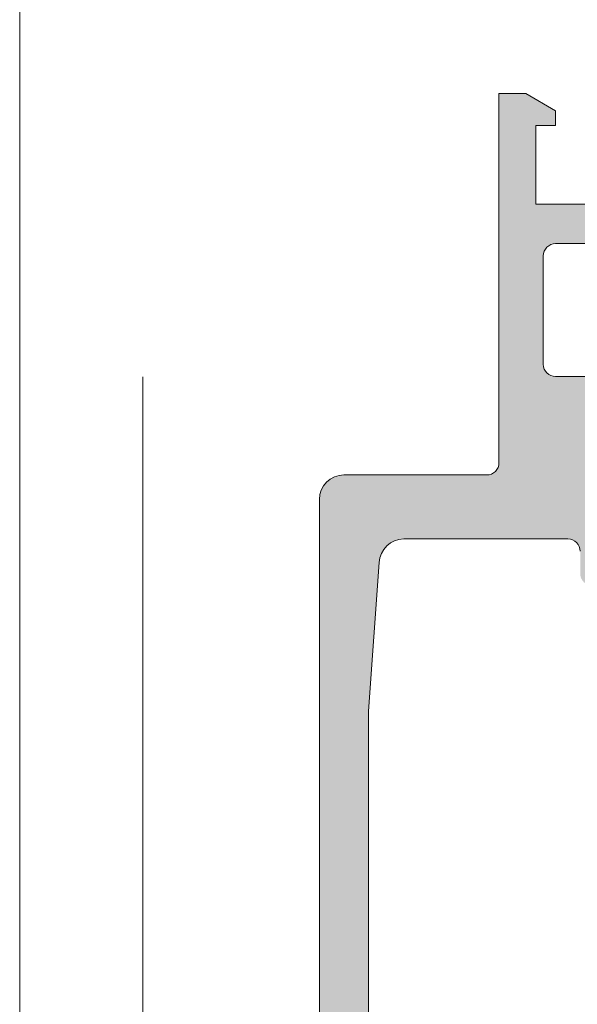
# Model space of a CAD drawing. Header units: millimetres. Extents: x 144573 to 336993, y 74252 to 247042.
# Tile 169 of 256: x 146721 to 146744, y 195423 to 195463. Entities that reach past the tile are written whole.
import ezdxf

# ---------------------------------------------------------------- set-up
doc = ezdxf.new("R2010")
doc.units = ezdxf.units.MM
doc.linetypes.add('ČÁRKOVANÁ', pattern=[19.049999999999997, 12.7, -6.35])
doc.layers.add('FASÁDA DETAILNÍ', color=255, linetype='Continuous', lineweight=0)

msp = doc.modelspace()

# ---------------------------------------------------------------- hatches: boundary and pattern name
at = {"layer": 'FASÁDA DETAILNÍ'}
h = msp.add_hatch(color=256, dxfattribs=at)
edge = h.paths.add_edge_path()
edge.add_arc((146734.1620212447, 195394.7692411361), 0.5000674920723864, 180.0077324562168, 269.9922675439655)
edge.add_line((146734.1619537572, 195394.2691736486), (146738.1619537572, 195394.2691736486))
edge.add_arc((146738.1618862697, 195394.7692411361), 0.5000674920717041, 270.0077324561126, 359.9922675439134)
edge.add_line((146738.6619537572, 195394.7691736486), (146738.6619537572, 195396.0692224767))
edge.add_arc((146738.1619168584, 195396.0691855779), 0.5000369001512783, 0.004227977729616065, 89.99577202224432)
edge.add_line((146738.1619537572, 195396.5692224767), (146737.6619537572, 195396.5692224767))
edge.add_line((146737.6619537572, 195396.5692224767), (146737.6619537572, 195395.5692224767))
edge.add_line((146737.6619537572, 195395.5692224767), (146736.1619537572, 195395.5692224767))
edge.add_arc((146736.1619167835, 195396.569185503), 0.9999630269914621, 179.9978814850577, 270.00211851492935, ccw=False)
edge.add_line((146735.1619537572, 195396.5692224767), (146735.1619537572, 195400.5692224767))
edge.add_arc((146736.1620306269, 195400.569145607), 1.000076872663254, 90.0044039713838, 179.9955960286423, ccw=False)
edge.add_line((146736.1619537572, 195401.5692224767), (146737.6619537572, 195401.5692224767))
edge.add_line((146737.6619537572, 195401.5692224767), (146737.6619537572, 195400.5692224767))
edge.add_line((146737.6619537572, 195400.5692224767), (146738.1619537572, 195400.5692224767))
edge.add_arc((146738.162011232, 195401.0691650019), 0.4999425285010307, 269.9934131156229, 360.006586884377)
edge.add_line((146738.6619537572, 195401.0692224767), (146738.6619537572, 195403.8692102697))
edge.add_arc((146738.1619537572, 195403.8692102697), 0.5000000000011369, 359.999999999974, 449.9999999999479)
edge.add_line((146738.1619537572, 195404.3692102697), (146737.9619537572, 195404.3692102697))
edge.add_arc((146737.9619537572, 195403.8692102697), 0.5000000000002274, 90.00000000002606, 180.0000000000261)
edge.add_line((146737.4619537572, 195403.8692102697), (146737.4619537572, 195403.3692102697))
edge.add_arc((146736.9619186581, 195403.3692453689), 0.5000351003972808, 270.0040217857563, 359.99597821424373, ccw=False)
edge.add_line((146736.9619537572, 195402.8692102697), (146736.1619507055, 195402.8692102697))
edge.add_arc((146736.1619672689, 195403.3692268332), 0.5000165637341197, 180.0018979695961, 269.9981020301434, ccw=False)
edge.add_line((146735.6619507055, 195403.3692102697), (146735.6619507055, 195434.6692041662))
edge.add_line((146735.6619507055, 195434.6692041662), (146736.0943473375, 195440.7076617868))
edge.add_arc((146737.0935670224, 195440.6692057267), 0.9999594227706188, 90.00000000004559, 177.7959971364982, ccw=False)
edge.add_line((146737.0935670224, 195441.6691651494), (146743.7620192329, 195441.6691651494))
edge.add_arc((146743.7620192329, 195441.1691651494), 0.5000000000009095, 0, 89.99999999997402, ccw=False)
edge.add_line((146744.2620192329, 195441.1691651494), (146744.2620192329, 195440.2691651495))
edge.add_arc((146744.7620192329, 195440.2691651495), 0.5000000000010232, 179.9999999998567, 269.9999999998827)
edge.add_line((146744.7620192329, 195439.7691651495), (146746.1620207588, 195439.7691651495))
edge.add_arc((146746.4295413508, 195439.6903287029), 0.2788950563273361, 88.83541062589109, 163.5801235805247, ccw=False)
edge.add_line((146746.4352097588, 195439.9691661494), (146746.8888037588, 195439.9691661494))
edge.add_arc((146746.8944644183, 195439.6902980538), 0.2789255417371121, 16.42459455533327, 91.1628700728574, ccw=False)
edge.add_line((146747.1620077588, 195439.7691651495), (146749.0420187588, 195439.7691651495))
edge.add_arc((146749.0420187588, 195440.0691651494), 0.2999999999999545, 270, 360)
edge.add_line((146749.3420187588, 195440.0691651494), (146749.3420187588, 195441.0491394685))
edge.add_arc((146749.0420187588, 195441.0491394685), 0.2999999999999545, 0, 90)
edge.add_line((146749.0420187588, 195441.3491394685), (146746.2820207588, 195441.3491394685))
edge.add_arc((146746.2820207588, 195441.4691394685), 0.1200000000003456, 179.9999999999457, 270.00000000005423, ccw=False)
edge.add_line((146746.1620207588, 195441.4691394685), (146746.1620207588, 195445.7691651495))
edge.add_arc((146746.6620207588, 195445.7691651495), 0.5, 90, 180, ccw=False)
edge.add_line((146746.6620207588, 195446.2691651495), (146747.3620207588, 195446.2691651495))
edge.add_line((146747.3620207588, 195446.2691651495), (146749.7548410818, 195444.8876696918))
edge.add_arc((146749.8239009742, 195445.0072849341), 0.1381197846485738, 240.0000000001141, 360.0000000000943)
edge.add_line((146749.9620207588, 195445.0072849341), (146749.9620207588, 195448.7691651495))
edge.add_arc((146751.9620207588, 195448.7691651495), 1.999999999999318, 89.99999999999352, 179.9999999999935, ccw=False)
edge.add_line((146751.9620207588, 195450.7691651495), (146752.5300161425, 195450.7691651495))
edge.add_arc((146752.5300161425, 195451.2691651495), 0.500000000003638, 270.0000000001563, 304.4790717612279)
edge.add_arc((146749.9825428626, 195454.9786637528), 4.999999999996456, 304.4790717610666, 354.6507719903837)
edge.add_arc((146754.8238940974, 195454.5310453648), 0.1381197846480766, 352.2975625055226, 479.9999999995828)
edge.add_line((146754.7548342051, 195454.6506606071), (146752.3620138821, 195453.2691651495))
edge.add_line((146752.3620138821, 195453.2691651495), (146751.662013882, 195453.2691651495))
edge.add_arc((146751.6620138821, 195453.7691651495), 0.5, 180, 270, ccw=False)
edge.add_line((146751.1620138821, 195453.7691651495), (146751.1620138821, 195458.0691908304))
edge.add_arc((146751.2820138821, 195458.0691908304), 0.1199999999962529, 90.00000000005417, 179.9999999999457, ccw=False)
edge.add_line((146751.2820138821, 195458.1891908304), (146754.0420118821, 195458.1891908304))
edge.add_arc((146754.0420118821, 195458.4891908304), 0.2999999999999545, 270, 360)
edge.add_line((146754.3420118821, 195458.4891908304), (146754.3420118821, 195459.4691651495))
edge.add_arc((146754.0420118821, 195459.4691651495), 0.3000000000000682, 0, 90)
edge.add_line((146754.0420118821, 195459.7691651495), (146752.1620008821, 195459.7691651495))
edge.add_arc((146751.8944575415, 195459.8480322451), 0.2789255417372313, 268.83712992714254, 343.5754054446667, ccw=False)
edge.add_line((146751.8887968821, 195459.5691641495), (146751.4352028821, 195459.5691641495))
edge.add_arc((146751.4295344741, 195459.848001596), 0.2788950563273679, 196.4198764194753, 271.1645893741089, ccw=False)
edge.add_line((146751.1620138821, 195459.7691651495), (146748.1619553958, 195459.7691651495))
edge.add_line((146748.1619553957, 195459.7691651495), (146747.4618525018, 195459.069092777))
edge.add_line((146747.4618525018, 195459.069092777), (146747.4618525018, 195458.4690866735))
edge.add_line((146747.4618525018, 195458.4690866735), (146749.0618586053, 195458.4690866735))
edge.add_arc((146749.061849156, 195457.9690772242), 0.5000094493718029, 0.0010827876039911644, 89.9989172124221, ccw=False)
edge.add_line((146749.5618586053, 195457.9690866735), (146749.5618586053, 195457.5736585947))
edge.add_arc((146749.0618586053, 195457.5736585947), 0.5000000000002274, -15.000000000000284, 0, ccw=False)
edge.add_line((146749.5448215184, 195457.4442490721), (146749.1606127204, 195456.010362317))
edge.add_arc((146748.1946868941, 195456.2691813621), 1.00000000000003, 269.99999999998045, 344.99999999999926, ccw=False)
edge.add_line((146748.1946868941, 195455.2691813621), (146742.4618647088, 195455.2691813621))
edge.add_line((146742.4618647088, 195455.2691813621), (146742.4618647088, 195458.4690866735))
edge.add_line((146742.4618647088, 195458.4690866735), (146743.2618525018, 195458.4690866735))
edge.add_line((146743.2618525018, 195458.4690866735), (146743.2618525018, 195459.069092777))
edge.add_line((146743.2618525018, 195459.069092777), (146742.0494196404, 195459.7690744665))
edge.add_line((146742.0494196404, 195459.7690744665), (146740.9618647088, 195459.7690744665))
edge.add_line((146740.9618647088, 195459.7690744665), (146740.9618647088, 195444.7691651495))
edge.add_arc((146740.4618647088, 195444.7691651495), 0.4999999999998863, -90.00000000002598, 0, ccw=False)
edge.add_line((146740.4618647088, 195444.2691651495), (146734.6619537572, 195444.2691651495))
edge.add_arc((146734.6619537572, 195443.2691651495), 1, 89.99999999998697, 180)
edge.add_line((146733.6619537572, 195443.2691651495), (146733.6619537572, 195394.7691736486))
edge = h.paths.add_edge_path(flags=16)
edge.add_line((146743.2618525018, 195453.6691813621), (146747.6618525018, 195453.6691813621))
edge.add_arc((146747.6618525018, 195453.1691813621), 0.5, 0, 90, ccw=False)
edge.add_line((146748.1618525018, 195453.1691813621), (146748.1618525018, 195448.7691813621))
edge.add_arc((146747.6618525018, 195448.7691813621), 0.5, -90, 0, ccw=False)
edge.add_line((146747.6618525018, 195448.2691813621), (146743.2618525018, 195448.2691813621))
edge.add_arc((146743.2618525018, 195448.7691813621), 0.5, 180, 270, ccw=False)
edge.add_line((146742.7618525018, 195448.7691813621), (146742.7618525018, 195453.1691813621))
edge.add_arc((146743.2618525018, 195453.1691813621), 0.5, 90, 180, ccw=False)

# ---------------------------------------------------------------- linework, layer by layer
msp.add_lwpolyline([(173301.4800355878, 174615.2586091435), (146721.4800355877, 174615.2586091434), (146721.4800355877, 198295.2586091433), (173301.4800355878, 198295.2586091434)], close=True, dxfattribs=at)
at = {"layer": 'FASÁDA DETAILNÍ', "linetype": 'ČÁRKOVANÁ', "ltscale": 5}
msp.add_lwpolyline([(173296.4800355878, 174620.2586091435), (146726.4800355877, 174620.2586091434), (146726.4800355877, 198290.2586091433), (173296.4800355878, 198290.2586091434)], close=True, dxfattribs=at)
at = {"layer": 'FASÁDA DETAILNÍ'}
for points in [[(146748.1946868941, 195455.2691813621), (146742.4618647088, 195455.2691813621), (146742.4618647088, 195458.4690866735), (146743.2618525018, 195458.4690866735), (146743.2618525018, 195459.069092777), (146742.0494196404, 195459.7690744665), (146740.9618647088, 195459.7690744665), (146740.9618647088, 195444.7691651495, -0.4142135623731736), (146740.4618647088, 195444.2691651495), (146734.6619537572, 195444.2691651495, 0.414213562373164), (146733.6619537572, 195443.2691651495), (146733.6619537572, 195394.7691736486, 0.4141345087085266)], [(146735.6619507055, 195403.3692102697), (146735.6619507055, 195434.6692041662), (146736.0943473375, 195440.7076617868, -0.4029911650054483), (146737.0935670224, 195441.6691651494), (146743.7620192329, 195441.6691651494, -0.4142135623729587), (146744.2620192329, 195441.1691651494)]]:
    msp.add_lwpolyline(points, format="xyb", dxfattribs=at)
msp.add_lwpolyline([(146743.2618525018, 195453.6691813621), (146747.6618525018, 195453.6691813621, -0.4142135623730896), (146748.1618525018, 195453.1691813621), (146748.1618525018, 195448.7691813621, -0.4142135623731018), (146747.6618525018, 195448.2691813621), (146743.2618525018, 195448.2691813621, -0.4142135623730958), (146742.7618525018, 195448.7691813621), (146742.7618525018, 195453.1691813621, -0.4142135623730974)], format="xyb", close=True, dxfattribs=at)

doc.saveas('drawing.dxf')
